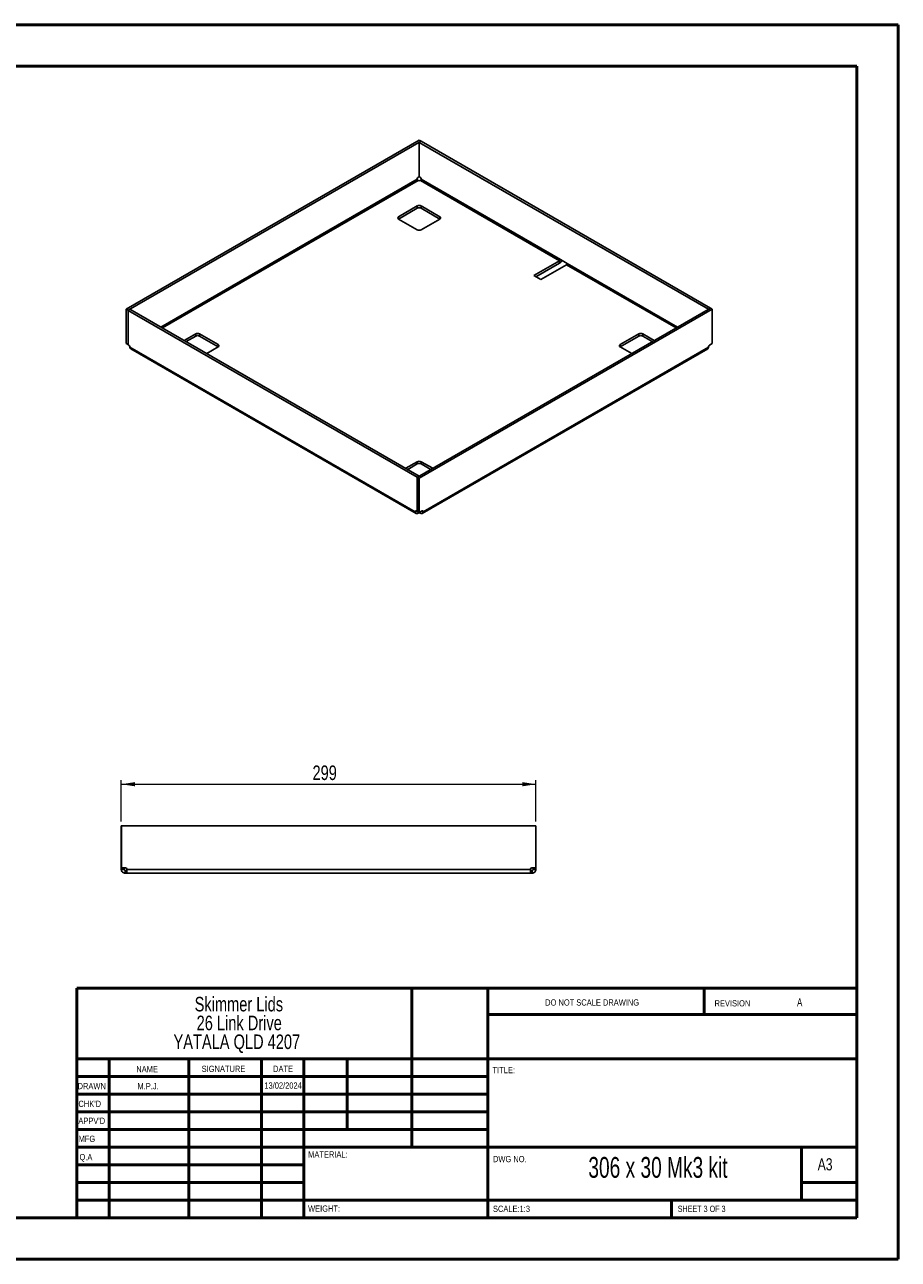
# Paper-space layout 'Sheet3' of a CAD drawing. Header units: millimetres. Extents: x 0 to 420, y 0 to 297.
# Tile 2 of 2: x 210 to 420, y 0 to 297. Entities that reach past the tile are written whole.
import ezdxf

# ---------------------------------------------------------------- set-up
doc = ezdxf.new("R2010")
doc.units = ezdxf.units.MM
doc.styles.add('SLDTEXTSTYLE0', font='TXT', dxfattribs={"width": 0.75})
doc.styles.add('SLDTEXTSTYLE1', font='TXT', dxfattribs={"width": 0.6875})
doc.dimstyles.new('SLDDIMSTYLE0', dxfattribs={"dimtxt": 3.5, "dimasz": 3.302, "dimexe": 0, "dimexo": 0.0625, "dimgap": 0.875, "dimtad": 1, "dimdec": 0, "dimlfac": 3, "dimrnd": 1e-09, "dimzin": 12, "dimdsep": 46, "dimtxsty": 'SLDTEXTSTYLE0', "dimsah": 1, "dimcen": 0.09, "dimadec": 0, "dimazin": 3, "dimtfac": 1, "dimtdec": 0, "dimtofl": 0, "dimtmove": 0, "dimatfit": 3, "dimfxl": 0, "dimfrac": 2, "dimtolj": 1, "dimtzin": 12, "dimarcsym": 0})

# ---------------------------------------------------------------- blocks, each defined once
blk = doc.blocks.new('SW_NOTE_0_2')
at = {"color": 0, "linetype": 'Continuous', "lineweight": 0, "char_height": 3.5, "attachment_point": 2, "style": 'SLDTEXTSTYLE0'}
for s, insert in [('Skimmer Lids', (13.89, 4.51)), ('26 Link Drive', (13.98, -0.01)), ('YATALA QLD 4207', (13.4, -4.54))]:
    blk.add_mtext(s, dxfattribs=dict(at, insert=insert))
blk = doc.blocks.new('_D_5')
at = {"color": 7, "linetype": 'Continuous', "lineweight": 0}
for p, q in [((233.6, 105.5), (233.6, 115.5)), ((233.6, 114.5), (333.27, 114.5)), ((333.27, 105.5), (333.27, 115.5))]:
    blk.add_line(p, q, dxfattribs=at)
at = {"color": 7, "linetype": 'Continuous', "lineweight": 18}
for points in [[(233.6, 114.5), (236.91, 113.99), (236.91, 115.01)], [(333.27, 114.5), (329.97, 115.01), (329.97, 113.99)]]:
    blk.add_solid(points, dxfattribs=at)
at = {"color": 7, "linetype": 'Continuous', "lineweight": 18, "insert": (279.56, 119.01), "char_height": 3.5, "attachment_point": 1, "style": 'SLDTEXTSTYLE0'}
blk.add_mtext('299', dxfattribs=at)

psp = doc.layouts.new('Sheet3')

# ---------------------------------------------------------------- linework, layer by layer
at = {"color": 7, "linetype": 'Continuous', "lineweight": 50}
for p, q in [((0.38, 297.21), (420.38, 297.21)), ((420.38, 0.21), (420.38, 297.21)), ((10.38, 287.21), (410.38, 287.21)), ((410.38, 287.21), (410.38, 10.21)), ((222.88, 65.46), (410.08, 65.46)), ((222.88, 65.46), (222.88, 10.21)), ((303.48, 65.46), (303.48, 27.21)), ((321.68, 65.46), (321.68, 10.21)), ((373.68, 59.09), (373.68, 65.46)), ((410.08, 59.09), (321.68, 59.09)), ((410.08, 48.46), (222.88, 48.46)), ((230.68, 48.46), (230.68, 10.21)), ((249.87, 48.46), (249.87, 10.21)), ((267.28, 48.46), (267.28, 10.21)), ((277.48, 10.21), (277.48, 48.46)), ((287.88, 31.46), (287.88, 48.46)), ((321.68, 44.21), (222.88, 44.21)), ((321.68, 39.96), (222.88, 39.96)), ((321.68, 35.71), (222.88, 35.71)), ((321.68, 31.46), (222.88, 31.46)), ((277.48, 27.21), (222.88, 27.21)), ((277.48, 27.21), (410.08, 27.21)), ((397.08, 14.46), (397.08, 27.21)), ((277.48, 22.96), (222.88, 22.96)), ((277.48, 18.71), (222.88, 18.71)), ((410.08, 18.71), (397.08, 18.71)), ((222.88, 14.46), (410.38, 14.46)), ((365.88, 10.21), (365.88, 14.46)), ((10.38, 10.21), (410.38, 10.21)), ((0.38, 0.21), (420.38, 0.21))]:
    psp.add_line(p, q, dxfattribs=at)
at = {"color": 7, "linetype": 'Continuous', "lineweight": 25}
for p, q in [((305.19, 269.44), (234.76, 228.78)), ((305.66, 269.16), (235.24, 228.51)), ((305.19, 269.44), (305.66, 269.16)), ((305.23, 268.9), (305.7, 269.17)), ((374.74, 228.77), (305.23, 268.9)), ((305.23, 260.65), (305.23, 268.9)), ((305.66, 269.15), (305.66, 269.16)), ((375.21, 229.04), (305.7, 269.17)), ((304.76, 260.08), (243.1, 224.49)), ((243.47, 224.27), (304.94, 259.75)), ((304.76, 260.08), (304.76, 260.12)), ((304.98, 259.73), (304.94, 259.75)), ((304.99, 260.53), (305.23, 260.67)), ((305.23, 260.65), (305.44, 260.53)), ((305.49, 259.75), (305.45, 259.73)), ((305.49, 259.75), (338.97, 240.43)), ((305.67, 260.12), (305.67, 260.08)), ((339.16, 240.75), (305.67, 260.08)), ((304.74, 253.6), (300.27, 251.01)), ((300.27, 250.47), (304.74, 253.05)), ((304.74, 253.6), (304.74, 253.05)), ((310.16, 251.01), (305.69, 253.6)), ((305.69, 253.6), (305.69, 253.05)), ((305.69, 253.05), (310.16, 250.47)), ((300.27, 251.01), (300.27, 250.47)), ((300.27, 250.47), (304.74, 247.88)), ((305.69, 247.88), (310.16, 250.47)), ((310.16, 251.01), (310.16, 250.47)), ((340.81, 239.8), (339.16, 240.75)), ((338.97, 240.43), (332.79, 236.86)), ((338.97, 239.88), (333.26, 236.59)), ((334.44, 235.91), (340.62, 239.47)), ((338.97, 240.43), (338.97, 239.88)), ((340.62, 239.47), (366.96, 224.27)), ((367.33, 224.49), (340.81, 239.8)), ((332.79, 236.86), (334.44, 235.91)), ((234.76, 228.78), (235.24, 228.51)), ((234.76, 220.53), (234.76, 228.78)), ((235.69, 228.76), (235.22, 228.49)), ((235.69, 228.76), (305.2, 188.63)), ((304.77, 188.37), (375.2, 229.02)), ((305.24, 188.09), (375.67, 228.75)), ((374.74, 228.77), (375.21, 229.04)), ((374.74, 228.76), (374.74, 228.77)), ((375.67, 228.75), (375.2, 229.02)), ((375.21, 229.04), (375.21, 229.02)), ((375.67, 220.5), (375.67, 228.75)), ((235.22, 228.49), (304.73, 188.36)), ((235.22, 220.24), (235.22, 228.49)), ((235.24, 228.49), (235.24, 228.51)), ((251.48, 222.85), (248.71, 221.25)), ((251.48, 222.85), (251.48, 222.3)), ((256.9, 220.26), (252.42, 222.85)), ((252.42, 222.85), (252.42, 222.3)), ((358.01, 222.85), (353.53, 220.26)), ((358.01, 222.85), (358.01, 222.3)), ((361.72, 221.25), (358.96, 222.85)), ((358.96, 222.85), (358.96, 222.3)), ((234.76, 220.53), (235.22, 220.27)), ((235.44, 220.12), (235.22, 220.24)), ((249.18, 220.97), (251.48, 222.3)), ((252.42, 222.3), (256.9, 219.72)), ((256.9, 220.26), (256.9, 219.72)), ((353.53, 219.72), (358.01, 222.3)), ((353.53, 220.26), (353.53, 219.72)), ((358.96, 222.3), (361.25, 220.97)), ((375, 220.12), (375.67, 220.5)), ((235.67, 219.67), (235.67, 219.71)), ((235.67, 219.67), (304.28, 180.06)), ((235.86, 219.24), (304.48, 179.63)), ((254.13, 218.12), (256.9, 219.72)), ((305.95, 179.63), (374.57, 219.24)), ((374.76, 219.67), (306.15, 180.06)), ((353.53, 219.72), (356.3, 218.12)), ((374.76, 219.67), (374.76, 219.71)), ((304.74, 192.09), (301.98, 190.5)), ((302.45, 190.22), (304.74, 191.55)), ((304.74, 192.09), (304.74, 191.55)), ((308.45, 190.5), (305.69, 192.09)), ((305.69, 192.09), (305.69, 191.55)), ((305.69, 191.55), (307.98, 190.22)), ((305.2, 188.63), (304.73, 188.36)), ((304.73, 180.11), (304.73, 188.36)), ((305.24, 188.09), (304.77, 188.37)), ((304.77, 180.12), (304.77, 188.37)), ((305.2, 188.62), (305.2, 188.63)), ((305.24, 179.85), (305.24, 188.09)), ((304.28, 180.1), (304.52, 180.24)), ((304.28, 180.06), (304.56, 180.21)), ((304.28, 180.1), (304.28, 180.06)), ((304.73, 180.11), (304.52, 180.24)), ((304.73, 180.11), (304.77, 180.13)), ((305.24, 179.85), (304.77, 180.12)), ((304.94, 179.68), (304.94, 180.02)), ((304.94, 179.68), (304.98, 179.7)), ((304.98, 179.7), (304.98, 180)), ((305.91, 180.24), (305.24, 179.85)), ((305.45, 179.7), (305.45, 179.97)), ((305.45, 179.7), (305.49, 179.68)), ((305.49, 179.68), (305.49, 179.99)), ((306.15, 180.06), (305.88, 180.21)), ((306.15, 180.1), (305.91, 180.24)), ((306.15, 180.06), (306.15, 180.1)), ((233.64, 104.5), (233.6, 104.5)), ((233.6, 94.4), (233.6, 104.5)), ((233.64, 94.4), (233.64, 104.5)), ((233.64, 104.5), (333.24, 104.5)), ((333.24, 94.4), (333.24, 104.5)), ((333.24, 104.5), (333.27, 104.5)), ((333.27, 104.5), (333.27, 94.4)), ((233.6, 94.4), (233.64, 94.4)), ((233.6, 94.4), (233.6, 94.06)), ((233.6, 94.06), (234.27, 94.06)), ((233.6, 94.06), (233.6, 94.02)), ((233.6, 94.02), (234.27, 94.02)), ((234.59, 94.4), (233.64, 94.4)), ((234.27, 94.4), (234.27, 94.06)), ((234.27, 94.06), (234.27, 94.02)), ((234.54, 93.08), (234.54, 93.75)), ((234.54, 93.75), (234.59, 93.75)), ((234.54, 93.08), (234.59, 93.08)), ((234.59, 93.08), (234.59, 93.75)), ((234.59, 93.75), (234.92, 93.75)), ((234.59, 93.08), (234.92, 93.08)), ((234.92, 94.02), (234.92, 94.06)), ((331.95, 94.02), (234.92, 94.02)), ((331.95, 93.08), (234.92, 93.08)), ((331.95, 94.02), (331.95, 94.06)), ((331.95, 93.75), (332.29, 93.75)), ((331.95, 93.08), (332.29, 93.08)), ((332.29, 94.4), (333.24, 94.4)), ((332.29, 93.08), (332.29, 93.75)), ((332.29, 93.75), (332.34, 93.75)), ((332.29, 93.08), (332.34, 93.08)), ((332.34, 93.08), (332.34, 93.75)), ((332.6, 94.06), (332.6, 94.4)), ((333.27, 94.06), (332.6, 94.06)), ((332.6, 94.02), (332.6, 94.06)), ((333.27, 94.02), (332.6, 94.02)), ((333.27, 94.4), (333.24, 94.4)), ((333.27, 94.06), (333.27, 94.4)), ((333.27, 94.02), (333.27, 94.06))]:
    psp.add_line(p, q, dxfattribs=at)
for centre, radius, start, end in [((305.27, 260.1), 0.512, 122.6055, 177.3945), ((305.22, 260.19), 0.512, 242.6097, 297.3903), ((305.16, 260.1), 0.512, 2.6055, 57.3945), ((305.22, 252.69), 1.02, 62.6097, 117.3903), ((305.22, 252.14), 1.02, 62.6097, 117.3903), ((300.37, 250.74), 0.291, 110.7834, 249.2166), ((310.06, 250.74), 0.291, 290.7834, 69.2166), ((305.22, 248.79), 1.02, 242.6097, 297.3903), ((338.75, 240.77), 0.41, 302.6055, 357.3945), ((338.2, 241.08), 1.43, 302.6411, 337.7401), ((340.4, 239.82), 0.41, 302.6055, 357.3945), ((251.95, 221.94), 1.02, 62.6097, 117.3903), ((358.48, 221.94), 1.02, 62.6097, 117.3903), ((235.16, 219.69), 0.512, 2.6055, 57.3945), ((251.95, 221.39), 1.02, 62.6097, 117.3903), ((256.79, 219.99), 0.291, 290.7834, 69.2166), ((353.64, 219.99), 0.291, 110.7834, 249.2166), ((358.48, 221.39), 1.02, 62.6097, 117.3903), ((375.27, 219.69), 0.512, 122.6055, 177.3945), ((305.22, 191.18), 1.02, 62.6097, 117.3903), ((305.22, 190.64), 1.02, 62.6097, 117.3903), ((304.43, 180.12), 0.146, 50.7967, 189.214), ((305.22, 179.24), 0.512, 62.6097, 117.3903), ((306, 180.12), 0.146, 350.786, 129.2033), ((234.59, 94.06), 0.333, 0, 90), ((332.29, 94.06), 0.333, 90, 180)]:
    psp.add_arc(centre, radius, start, end, dxfattribs=at)
for points, knots in [([(304.94, 259.75), (304.9, 259.78), (304.85, 259.83), (304.78, 259.95), (304.76, 260.02), (304.76, 260.08)], [0, 0, 0, 0, 0.5, 0.5, 1, 1, 1, 1]), ([(305.67, 260.08), (305.67, 260.02), (305.65, 259.95), (305.58, 259.83), (305.54, 259.78), (305.49, 259.75)], [0, 0, 0, 0, 0.5, 0.5, 1, 1, 1, 1]), ([(235.86, 219.24), (235.86, 219.24), (235.79, 219.25), (235.7, 219.4), (235.68, 219.58), (235.67, 219.67)], [0, 0, 0, 0, 0.0001021, 0.5000511, 1, 1, 1, 1]), ([(374.76, 219.67), (374.75, 219.58), (374.73, 219.4), (374.64, 219.25), (374.57, 219.24), (374.57, 219.24)], [0, 0, 0, 0, 0.499949, 0.999898, 1, 1, 1, 1]), ([(304.28, 180.06), (304.28, 179.96), (304.3, 179.87), (304.37, 179.72), (304.42, 179.67), (304.54, 179.6), (304.61, 179.58), (304.77, 179.6), (304.86, 179.63), (304.94, 179.68)], [0, 0, 0, 0, 0.25, 0.25, 0.5, 0.5, 0.75, 0.75, 1, 1, 1, 1]), ([(305.49, 179.68), (305.57, 179.63), (305.66, 179.6), (305.82, 179.58), (305.89, 179.6), (306.01, 179.67), (306.06, 179.72), (306.13, 179.87), (306.15, 179.96), (306.15, 180.06)], [0, 0, 0, 0, 0.25, 0.25, 0.5, 0.5, 0.75, 0.75, 1, 1, 1, 1]), ([(233.6, 94.02), (233.6, 93.89), (233.63, 93.77), (233.72, 93.54), (233.79, 93.44), (233.96, 93.27), (234.07, 93.2), (234.29, 93.11), (234.42, 93.08), (234.54, 93.08)], [0, 0, 0, 0, 0.25, 0.25, 0.5, 0.5, 0.75, 0.75, 1, 1, 1, 1]), ([(234.27, 94.02), (234.27, 93.95), (234.3, 93.88), (234.4, 93.78), (234.47, 93.75), (234.54, 93.75)], [0, 0, 0, 0, 0.5, 0.5, 1, 1, 1, 1]), ([(234.92, 93.08), (234.92, 93.08), (234.92, 93.11), (234.92, 93.2), (234.92, 93.27), (234.92, 93.44), (234.92, 93.54), (234.92, 93.77), (234.92, 93.89), (234.92, 94.02)], [0, 0, 0, 0, 0.25, 0.25, 0.5, 0.5, 0.75, 0.75, 1, 1, 1, 1]), ([(331.95, 94.02), (331.95, 93.89), (331.95, 93.77), (331.95, 93.54), (331.95, 93.44), (331.95, 93.27), (331.95, 93.2), (331.95, 93.11), (331.95, 93.08), (331.95, 93.08)], [0, 0, 0, 0, 0.25, 0.25, 0.5, 0.5, 0.75, 0.75, 1, 1, 1, 1]), ([(332.34, 93.75), (332.41, 93.75), (332.48, 93.78), (332.58, 93.88), (332.6, 93.95), (332.6, 94.02)], [0, 0, 0, 0, 0.5, 0.5, 1, 1, 1, 1]), ([(332.34, 93.08), (332.46, 93.08), (332.58, 93.11), (332.81, 93.2), (332.91, 93.27), (333.08, 93.44), (333.15, 93.54), (333.25, 93.77), (333.27, 93.89), (333.27, 94.02)], [0, 0, 0, 0, 0.25, 0.25, 0.5, 0.5, 0.75, 0.75, 1, 1, 1, 1])]:
    psp.add_open_spline(points, degree=3, knots=knots, dxfattribs=at)

# ---------------------------------------------------------------- block references
at = {"color": 7, "linetype": 'Continuous', "lineweight": 0}
psp.add_blockref('SW_NOTE_0_2', (247.97, 58.84), dxfattribs=at)

# ---------------------------------------------------------------- texts
for s, insert, char_height, attachment_point, style in [('DO NOT SCALE DRAWING', (335.49, 62.75), 1.5, 1, 'SLDTEXTSTYLE0'), ('REVISION', (376.21, 62.55), 1.5, 1, 'SLDTEXTSTYLE0'), ('A', (396.68, 62.99), 1.91, 2, 'SLDTEXTSTYLE0'), ('NAME', (237.2, 46.72), 1.5, 1, 'SLDTEXTSTYLE0'), ('SIGNATURE', (252.91, 46.78), 1.5, 1, 'SLDTEXTSTYLE0'), ('DATE', (270.09, 46.79), 1.5, 1, 'SLDTEXTSTYLE0'), ('TITLE:', (322.84, 46.49), 1.5, 1, 'SLDTEXTSTYLE0'), ('DRAWN', (223.09, 42.64), 1.5, 1, 'SLDTEXTSTYLE0'), ('M.P.J.', (240.04, 42.6), 1.499, 2, 'SLDTEXTSTYLE0'), ('13/02/2024', (272.49, 42.77), 1.499, 2, 'SLDTEXTSTYLE0'), ("CHK'D", (223.29, 38.37), 1.5, 1, 'SLDTEXTSTYLE0'), ("APPV'D", (223.28, 34.28), 1.5, 1, 'SLDTEXTSTYLE0'), ('MFG', (223.33, 29.95), 1.5, 1, 'SLDTEXTSTYLE0'), ('Q.A', (223.55, 25.56), 1.5, 1, 'SLDTEXTSTYLE0'), ('MATERIAL:', (278.52, 26.2), 1.5, 1, 'SLDTEXTSTYLE0'), ('DWG NO.', (322.95, 25.08), 1.5, 1, 'SLDTEXTSTYLE0'), ('306 x 30 Mk3 kit', (362.61, 24.83), 5, 2, 'SLDTEXTSTYLE1'), ('A3', (401, 24.52), 2.91, 1, 'SLDTEXTSTYLE0'), ('WEIGHT:', (278.5, 13.16), 1.499, 1, 'SLDTEXTSTYLE0'), ('SCALE:1:3', (322.95, 13.11), 1.5, 1, 'SLDTEXTSTYLE0'), ('SHEET 3 OF 3', (367.36, 13.11), 1.5, 1, 'SLDTEXTSTYLE1')]:
    psp.add_mtext(s, dxfattribs=dict(at, insert=insert, char_height=char_height, attachment_point=attachment_point, style=style))

# ---------------------------------------------------------------- dimensions: what is measured, and where the dimension line sits
at = {"color": 7, "linetype": 'Continuous', "lineweight": 18}
dim = psp.add_linear_dim(base=(333.27, 114.5), p1=(233.6, 104.5), p2=(333.27, 104.5), dimstyle='SLDDIMSTYLE0', dxfattribs=at)
dim.commit()
dim.dimension.update_dxf_attribs({"geometry": '_D_5', "text_midpoint": (283.44, 114.5), "dimtype": 160})

doc.saveas('drawing.dxf')
